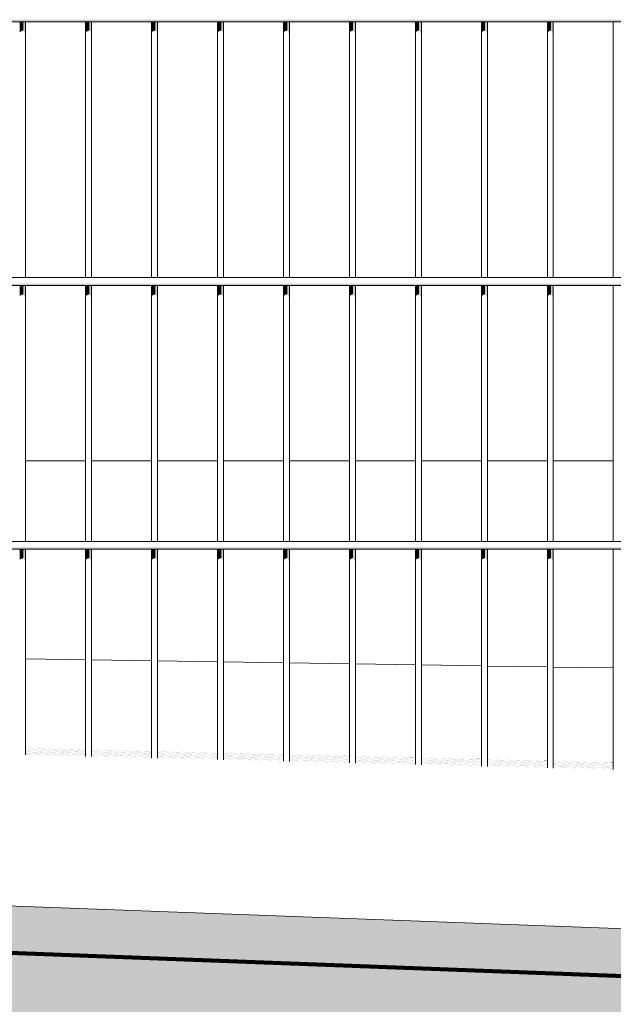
# Model space of a CAD drawing. Header units: metres. Extents: x -111 to -1, y -8 to 26.
# Tile 161 of 209: x -7.499 to -7.049, y -0.412 to 0.334. Entities that reach past the tile are written whole.
import ezdxf

# ---------------------------------------------------------------- set-up
doc = ezdxf.new("R2010")
doc.units = ezdxf.units.M
doc.header["$MEASUREMENT"] = 0
for name, color, linetype in [('40 Absturzsicherung', 7, 'Continuous'), ('60 Auffüllung gesamt', 7, 'Continuous'), ('60 Gelände 2D Übersicht', 7, 'Continuous'), ('80 Baukörperstudie', 7, 'Continuous'), ('94 Genehmigungsplanung Bemaßung', 7, 'Continuous')]:
    doc.layers.add(name, color=color, linetype=linetype)
doc.styles.add('ERSTELLTER_STIL_2', font='arial.ttf')
doc.dimstyles.new('ERSTELLTER_STIL__1', dxfattribs={"dimtxt": 0.25, "dimasz": 0.19, "dimexe": 0.18, "dimexo": 0.1, "dimgap": 0, "dimtad": 1, "dimtih": 1, "dimtoh": 1, "dimzin": 0, "dimdsep": 46, "dimtxsty": 'ERSTELLTER_STIL_2', "dimblk": 'ARROWHEAD_6', "dimblk1": 'ARROWHEAD_6', "dimblk2": 'ARROWHEAD_6', "dimcen": 0.09, "dimclrd": 7, "dimclre": 7, "dimclrt": 7, "dimazin": 0, "dimtfac": 1, "dimtdec": 4, "dimtmove": 0, "dimatfit": 3, "dimfxl": 1, "dimtolj": 1, "dimtzin": 0, "dimarcsym": 0})

# ---------------------------------------------------------------- blocks, each defined once
blk = doc.blocks.new('*D122', base_point=(-27236.13209, 0))
at = {"layer": '94 Genehmigungsplanung Bemaßung', "color": 7, "linetype": 'Continuous', "lineweight": 13}
for p, q in [((-17.34109, 9.38425), (-17.34109, 9.75925)), ((-2.34191, 9.38425), (-2.34191, 9.75925)), ((-17.24109, 9.67175), (-17.44109, 9.47175)), ((-2.44191, 9.47175), (-2.24191, 9.67175)), ((-17.34109, 9.57175), (-2.34191, 9.57175)), ((-2.34191, 9.57175), (-2.19191, 9.57175))]:
    blk.add_line(p, q, dxfattribs=at)
at = {"layer": '94 Genehmigungsplanung Bemaßung', "color": 7, "lineweight": 13, "insert": (-10.27049, 9.62175), "char_height": 0.25, "attachment_point": 7, "style": 'ERSTELLTER_STIL_2'}
blk.add_mtext('\\A1;{\\pql;\\fArial|b0|i0|c0|p0;\\W1.000000;15,00}', dxfattribs=at)
blk = doc.blocks.new('ARROWHEAD_6')
at = {"color": 0, "linetype": 'Continuous', "lineweight": 0}
for p, q in [((-0.5, -0.5), (0.5, 0.5)), ((0, 0), (-1, 0))]:
    blk.add_line(p, q, dxfattribs=at)

msp = doc.modelspace()

# ---------------------------------------------------------------- hatches: boundary and pattern name
at = {"layer": '40 Absturzsicherung', "linetype": 'Continuous', "lineweight": 0, "true_color": 0x000000}
for points in [[(-7.82734, 0.33441), (-7.82734, 0.33291), (-6.3427, 0.33291), (-6.3427, 0.33441)], [(-7.49657, 0.33291), (-7.49936, 0.33291), (-7.49936, 0.32504), (-7.49657, 0.32632)], [(-7.49657, 0.32632), (-7.49484, 0.32296), (-7.49484, 0.33291), (-7.49657, 0.33291)], [(-7.44936, 0.32504), (-7.44657, 0.32632), (-7.44657, 0.33291), (-7.44936, 0.33291)], [(-7.44657, 0.32632), (-7.44484, 0.32296), (-7.44484, 0.33291), (-7.44657, 0.33291)], [(-7.39657, 0.33291), (-7.39936, 0.33291), (-7.39936, 0.32504), (-7.39657, 0.32632)], [(-7.39657, 0.32632), (-7.39484, 0.32296), (-7.39484, 0.33291), (-7.39657, 0.33291)], [(-7.34657, 0.33291), (-7.34936, 0.33291), (-7.34936, 0.32504), (-7.34657, 0.32632)], [(-7.34657, 0.32632), (-7.34484, 0.32296), (-7.34484, 0.33291), (-7.34657, 0.33291)], [(-7.29657, 0.33291), (-7.29936, 0.33291), (-7.29936, 0.32504), (-7.29657, 0.32632)], [(-7.29657, 0.32632), (-7.29484, 0.32296), (-7.29484, 0.33291), (-7.29657, 0.33291)], [(-7.24657, 0.33291), (-7.24936, 0.33291), (-7.24936, 0.32504), (-7.24657, 0.32632)], [(-7.24657, 0.32632), (-7.24484, 0.32296), (-7.24484, 0.33291), (-7.24657, 0.33291)], [(-7.19936, 0.33291), (-7.19936, 0.32504), (-7.19657, 0.32632), (-7.19657, 0.33291)], [(-7.19657, 0.32632), (-7.19484, 0.32296), (-7.19484, 0.33291), (-7.19657, 0.33291)], [(-7.14936, 0.33291), (-7.14936, 0.32504), (-7.14657, 0.32632), (-7.14657, 0.33291)], [(-7.14657, 0.32632), (-7.14484, 0.32296), (-7.14484, 0.33291), (-7.14657, 0.33291)], [(-7.09936, 0.32504), (-7.09657, 0.32632), (-7.09657, 0.33291), (-7.09936, 0.33291)], [(-7.09657, 0.32632), (-7.09484, 0.32296), (-7.09484, 0.33291), (-7.09657, 0.33291)], [(-7.82734, 0.13441), (-7.82734, 0.13291), (-6.3427, 0.13291), (-6.3427, 0.13441)], [(-7.49657, 0.13291), (-7.49936, 0.13291), (-7.49936, 0.12504), (-7.49657, 0.12632)], [(-7.49657, 0.12632), (-7.49484, 0.12296), (-7.49484, 0.13291), (-7.49657, 0.13291)], [(-7.44936, 0.12504), (-7.44657, 0.12632), (-7.44657, 0.13291), (-7.44936, 0.13291)], [(-7.44657, 0.12632), (-7.44484, 0.12296), (-7.44484, 0.13291), (-7.44657, 0.13291)], [(-7.39657, 0.13291), (-7.39936, 0.13291), (-7.39936, 0.12504), (-7.39657, 0.12632)], [(-7.39657, 0.12632), (-7.39484, 0.12296), (-7.39484, 0.13291), (-7.39657, 0.13291)], [(-7.34657, 0.13291), (-7.34936, 0.13291), (-7.34936, 0.12504), (-7.34657, 0.12632)], [(-7.34657, 0.12632), (-7.34484, 0.12296), (-7.34484, 0.13291), (-7.34657, 0.13291)], [(-7.29936, 0.12504), (-7.29657, 0.12632), (-7.29657, 0.13291), (-7.29936, 0.13291)], [(-7.29657, 0.12632), (-7.29484, 0.12296), (-7.29484, 0.13291), (-7.29657, 0.13291)], [(-7.24936, 0.12504), (-7.24657, 0.12632), (-7.24657, 0.13291), (-7.24936, 0.13291)], [(-7.24657, 0.12632), (-7.24484, 0.12296), (-7.24484, 0.13291), (-7.24657, 0.13291)], [(-7.19936, 0.13291), (-7.19936, 0.12504), (-7.19657, 0.12632), (-7.19657, 0.13291)], [(-7.19657, 0.12632), (-7.19484, 0.12296), (-7.19484, 0.13291), (-7.19657, 0.13291)], [(-7.14657, 0.13291), (-7.14936, 0.13291), (-7.14936, 0.12504), (-7.14657, 0.12632)], [(-7.14657, 0.12632), (-7.14484, 0.12296), (-7.14484, 0.13291), (-7.14657, 0.13291)], [(-7.09936, 0.12504), (-7.09657, 0.12632), (-7.09657, 0.13291), (-7.09936, 0.13291)], [(-7.09657, 0.12632), (-7.09484, 0.12296), (-7.09484, 0.13291), (-7.09657, 0.13291)], [(-7.82734, -0.06559), (-7.82734, -0.06709), (-6.3427, -0.06709), (-6.3427, -0.06559)], [(-7.49657, -0.06709), (-7.49936, -0.06709), (-7.49936, -0.07496), (-7.49657, -0.07368)], [(-7.49657, -0.07368), (-7.49484, -0.07704), (-7.49484, -0.06709), (-7.49657, -0.06709)], [(-7.44936, -0.06709), (-7.44936, -0.07496), (-7.44657, -0.07368), (-7.44657, -0.06709)], [(-7.44657, -0.07368), (-7.44484, -0.07704), (-7.44484, -0.06709), (-7.44657, -0.06709)], [(-7.39657, -0.06709), (-7.39936, -0.06709), (-7.39936, -0.07496), (-7.39657, -0.07368)], [(-7.39657, -0.07368), (-7.39484, -0.07704), (-7.39484, -0.06709), (-7.39657, -0.06709)], [(-7.34936, -0.06709), (-7.34936, -0.07496), (-7.34657, -0.07368), (-7.34657, -0.06709)], [(-7.34657, -0.07368), (-7.34484, -0.07704), (-7.34484, -0.06709), (-7.34657, -0.06709)], [(-7.29936, -0.06709), (-7.29936, -0.07496), (-7.29657, -0.07368), (-7.29657, -0.06709)], [(-7.29657, -0.06709), (-7.29657, -0.07368), (-7.29484, -0.07704), (-7.29484, -0.06709)], [(-7.24936, -0.06709), (-7.24936, -0.07496), (-7.24657, -0.07368), (-7.24657, -0.06709)], [(-7.24657, -0.07368), (-7.24484, -0.07704), (-7.24484, -0.06709), (-7.24657, -0.06709)], [(-7.19936, -0.06709), (-7.19936, -0.07496), (-7.19657, -0.07368), (-7.19657, -0.06709)], [(-7.19657, -0.06709), (-7.19657, -0.07368), (-7.19484, -0.07704), (-7.19484, -0.06709)], [(-7.14657, -0.06709), (-7.14936, -0.06709), (-7.14936, -0.07496), (-7.14657, -0.07368)], [(-7.14657, -0.07368), (-7.14484, -0.07704), (-7.14484, -0.06709), (-7.14657, -0.06709)], [(-7.09936, -0.06709), (-7.09936, -0.07496), (-7.09657, -0.07368), (-7.09657, -0.06709)], [(-7.09657, -0.06709), (-7.09657, -0.07368), (-7.09484, -0.07704), (-7.09484, -0.06709)]]:
    msp.add_hatch(color=18, dxfattribs=at).paths.add_polyline_path(points)
at = {"layer": '60 Auffüllung gesamt', "linetype": 'Continuous', "lineweight": 18, "true_color": 0xffa8a8}
h = msp.add_hatch(dxfattribs=at)
h.set_pattern_fill('Boden__gewachsen_0001', color=21, style=0, pattern_type=2)
h.set_pattern_definition([(45, (-27236.1321, 0), (-0.2121320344, 0.2121320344), []), (45, (-27236.2028, 0.0707), (-0.424264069, 0.424264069), []), (45, (-27236.2735, 0.1414), (-0.424264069, 0.424264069), []), (135, (-27236.34423, 0.21213), (0.07071067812, 0.07071067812), [0.3, -0.3])])
h.paths.add_polyline_path([(-111.24357, -1.57011), (-104.7799, -1.5203), (-101.31768, -1.52609), (-81.13487, -1.68587), (-78.0305, -1.69231), (-73.09244, -1.29729), (-53.27611, -1.46265), (-37.93929, -1.20314), (-33.92505, -1.57994), (-30.57583, -1.539), (-30.52972, -1.53984), (-18.28291, -1.49433), (-18.17565, -1.49625), (-18.06839, -1.4982), (-17.96123, -1.50016), (-17.85431, -1.50214), (-17.74775, -1.50414), (-10.34333, -1.38075), (-2.34802, -1.24921), (-2.34802, -2.5), (-2.34191, -2.5), (-2.34191, -0.52415), (-2.7288, -0.51455), (-3.17547, -0.498), (-3.1746, -0.4985), (-3.1746, -0.5015), (-3.1772, -0.503), (-3.1798, -0.5015), (-3.1798, -0.4985), (-3.17872, -0.49788), (-3.18723, -0.49756), (-3.1856, -0.4985), (-3.1856, -0.5015), (-3.1882, -0.503), (-3.1908, -0.5015), (-3.1908, -0.4985), (-3.18906, -0.49749), (-16.61655, 0), (-17.18371, 0), (-17.23666, -0.00037), (-60.0718, -0.00885), (-60.91338, 0), (-63.38529, 0), (-64.41347, -0.00889), (-107.71378, -0.02367), (-108.63913, -0.02371), (-108.90479, -0.06194), (-111.24357, -0.84382)])
h.paths.add_polyline_path([(-10.9964, -0.56071), (-10.9938, -0.55921), (-10.9912, -0.56071), (-10.9912, -0.56371), (-10.9938, -0.56521), (-10.9964, -0.56371)], flags=0)
h.paths.add_polyline_path([(-10.9938, -0.76521), (-10.9964, -0.76371), (-10.9964, -0.76071), (-10.9938, -0.75921), (-10.9912, -0.76071), (-10.9912, -0.76371)], flags=0)
h.paths.add_polyline_path([(-10.9964, -0.36371), (-10.9964, -0.36071), (-10.9938, -0.35921), (-10.9912, -0.36071), (-10.9912, -0.36371), (-10.9938, -0.36521)], flags=0)
h.paths.add_polyline_path([(-10.9828, -0.56521), (-10.9854, -0.56371), (-10.9854, -0.56071), (-10.9828, -0.55921), (-10.9802, -0.56071), (-10.9802, -0.56371)], flags=0)
h.paths.add_polyline_path([(-10.9854, -0.36071), (-10.9828, -0.35921), (-10.9802, -0.36071), (-10.9802, -0.36371), (-10.9828, -0.36521), (-10.9854, -0.36371)], flags=0)
h.paths.add_polyline_path([(-10.9854, -0.76071), (-10.9828, -0.75921), (-10.9802, -0.76071), (-10.9802, -0.76371), (-10.9828, -0.76521), (-10.9854, -0.76371)], flags=0)
h.paths.add_polyline_path([(-3.1908, -1.0985), (-3.1882, -1.097), (-3.1856, -1.0985), (-3.1856, -1.1015), (-3.1882, -1.103), (-3.1908, -1.1015)], flags=0)
h.paths.add_polyline_path([(-3.1908, -0.7015), (-3.1908, -0.6985), (-3.1882, -0.697), (-3.1856, -0.6985), (-3.1856, -0.7015), (-3.1882, -0.703)], flags=0)
h.paths.add_polyline_path([(-3.1908, -0.8985), (-3.1882, -0.897), (-3.1856, -0.8985), (-3.1856, -0.9015), (-3.1882, -0.903), (-3.1908, -0.9015)], flags=0)
h.paths.add_polyline_path([(-3.1798, -0.7015), (-3.1798, -0.6985), (-3.1772, -0.697), (-3.1746, -0.6985), (-3.1746, -0.7015), (-3.1772, -0.703)], flags=0)
h.paths.add_polyline_path([(-3.1798, -1.1015), (-3.1798, -1.0985), (-3.1772, -1.097), (-3.1746, -1.0985), (-3.1746, -1.1015), (-3.1772, -1.103)], flags=0)
h.paths.add_polyline_path([(-3.1798, -0.8985), (-3.1772, -0.897), (-3.1746, -0.8985), (-3.1746, -0.9015), (-3.1772, -0.903), (-3.1798, -0.9015)], flags=0)
at = {"layer": '60 Auffüllung gesamt', "linetype": 'Continuous', "lineweight": 0, "true_color": 0x000000}
for points in [[(-7.49484, -0.21746), (-7.49484, -0.21753), (-7.44936, -0.21907), (-7.44936, -0.21901)], [(-7.49484, -0.21817), (-7.47523, -0.21865), (-7.44936, -0.21953), (-7.44936, -0.21947), (-7.4687, -0.21881), (-7.44936, -0.21929), (-7.44936, -0.21922), (-7.47585, -0.21857), (-7.47944, -0.21845), (-7.44936, -0.21919), (-7.44936, -0.21912), (-7.48659, -0.2182), (-7.49484, -0.21792), (-7.49484, -0.21798), (-7.49312, -0.21804), (-7.49484, -0.218), (-7.49484, -0.21807), (-7.48597, -0.21828), (-7.48237, -0.21841), (-7.49484, -0.2181)], [(-7.44936, -0.21999), (-7.44936, -0.21993), (-7.49484, -0.21838), (-7.49484, -0.21844)], [(-7.49484, -0.21939), (-7.49484, -0.21945), (-7.48456, -0.21971), (-7.44936, -0.2209), (-7.44936, -0.22084), (-7.47803, -0.21987), (-7.44936, -0.22058), (-7.44936, -0.22051), (-7.48517, -0.21963), (-7.48877, -0.2195), (-7.44936, -0.22048), (-7.44936, -0.22038), (-7.49484, -0.21884), (-7.49484, -0.2189), (-7.4533, -0.22031), (-7.49484, -0.21929), (-7.49484, -0.21936), (-7.4917, -0.21946)], [(-7.49484, -0.21976), (-7.49484, -0.21982), (-7.44936, -0.22136), (-7.44936, -0.2213)], [(-7.49484, -0.22074), (-7.49388, -0.22076), (-7.44936, -0.22228), (-7.44936, -0.22222), (-7.48735, -0.22093), (-7.44936, -0.22186), (-7.44936, -0.2217), (-7.4561, -0.22153), (-7.49484, -0.22021), (-7.49484, -0.22027), (-7.46263, -0.22137), (-7.49484, -0.22057), (-7.49484, -0.22064), (-7.45548, -0.22161), (-7.45188, -0.22173), (-7.4945, -0.22068), (-7.49484, -0.22067)], [(-7.44936, -0.22274), (-7.44936, -0.22268), (-7.49484, -0.22113), (-7.49484, -0.22119)], [(-7.49484, -0.22196), (-7.49484, -0.22203), (-7.45407, -0.22303), (-7.44936, -0.22319), (-7.44936, -0.22308), (-7.45468, -0.22295), (-7.45828, -0.22283), (-7.44936, -0.22305), (-7.44936, -0.22298), (-7.46542, -0.22259), (-7.49484, -0.22159), (-7.49484, -0.22165), (-7.47195, -0.22243), (-7.49484, -0.22186), (-7.49484, -0.22193), (-7.46481, -0.22267), (-7.46121, -0.22279)], [(-7.44936, -0.22365), (-7.44936, -0.22359), (-7.49484, -0.22205), (-7.49484, -0.22211)], [(-7.49484, -0.2225), (-7.49484, -0.22256), (-7.45961, -0.22376), (-7.45297, -0.22393)], [(-7.45284, -0.22393), (-7.45948, -0.22377), (-7.44936, -0.22411), (-7.44936, -0.22405)], [(-7.45074, -0.21857), (-7.44936, -0.21861), (-7.44936, -0.21857), (-7.45072, -0.21854)], [(-7.44484, -0.21871), (-7.44484, -0.21877), (-7.39936, -0.22031), (-7.39936, -0.22025)], [(-7.44484, -0.2194), (-7.42609, -0.21986), (-7.39936, -0.22077), (-7.39936, -0.22071), (-7.41956, -0.22002), (-7.39936, -0.22052), (-7.39936, -0.22045), (-7.4267, -0.21978), (-7.4303, -0.21966), (-7.39936, -0.22042), (-7.39936, -0.22035), (-7.43745, -0.21942), (-7.44484, -0.21916), (-7.44484, -0.21922), (-7.44397, -0.21925), (-7.44484, -0.21923), (-7.44484, -0.2193), (-7.43683, -0.2195), (-7.43323, -0.21962), (-7.44484, -0.21933)], [(-7.39936, -0.22123), (-7.39936, -0.22117), (-7.44484, -0.21962), (-7.44484, -0.21968)], [(-7.44484, -0.22062), (-7.44484, -0.22069), (-7.43541, -0.22092), (-7.39936, -0.22214), (-7.39936, -0.22208), (-7.42889, -0.22108), (-7.39936, -0.22181), (-7.39936, -0.22174), (-7.43603, -0.22084), (-7.43963, -0.22072), (-7.39936, -0.22171), (-7.39936, -0.22163), (-7.44484, -0.22008), (-7.44484, -0.22014), (-7.40416, -0.22152), (-7.44484, -0.22052), (-7.44484, -0.2206), (-7.44256, -0.22068)], [(-7.39936, -0.2226), (-7.39936, -0.22254), (-7.44484, -0.221), (-7.44484, -0.22106)], [(-7.44484, -0.22197), (-7.44474, -0.22198), (-7.39936, -0.22352), (-7.39936, -0.22346), (-7.43821, -0.22214), (-7.39936, -0.2231), (-7.39936, -0.223), (-7.39981, -0.22299), (-7.39936, -0.223), (-7.39936, -0.22293), (-7.40696, -0.22274), (-7.44484, -0.22145), (-7.44484, -0.22152), (-7.41348, -0.22258), (-7.44484, -0.22181), (-7.44484, -0.22187), (-7.40634, -0.22282), (-7.40274, -0.22295), (-7.44484, -0.22191)], [(-7.44484, -0.22243), (-7.39936, -0.22398), (-7.39936, -0.22392), (-7.44484, -0.22237)], [(-7.44484, -0.22326), (-7.40492, -0.22425), (-7.39936, -0.22444), (-7.39936, -0.22432), (-7.40554, -0.22416), (-7.40914, -0.22404), (-7.39936, -0.22428), (-7.39936, -0.22422), (-7.41628, -0.2238), (-7.44484, -0.22283), (-7.44484, -0.22289), (-7.42281, -0.22364), (-7.44484, -0.2231), (-7.44484, -0.22316), (-7.41566, -0.22388), (-7.41207, -0.224), (-7.44484, -0.2232)], [(-7.39936, -0.22489), (-7.39936, -0.22483), (-7.44484, -0.22329), (-7.44484, -0.22335)], [(-7.44484, -0.22381), (-7.40962, -0.225), (-7.40298, -0.22517), (-7.44484, -0.22375)], [(-7.40158, -0.21975), (-7.4016, -0.21978), (-7.39936, -0.21985), (-7.39936, -0.2198)], [(-7.39484, -0.22001), (-7.34936, -0.22155), (-7.34936, -0.22149), (-7.39484, -0.21995)], [(-7.39484, -0.22063), (-7.37694, -0.22107), (-7.34936, -0.22201), (-7.34936, -0.22195), (-7.37042, -0.22124), (-7.34936, -0.22175), (-7.34936, -0.22169), (-7.37756, -0.22099), (-7.38116, -0.22087), (-7.34936, -0.22165), (-7.34936, -0.22159), (-7.3883, -0.22063), (-7.39484, -0.22041), (-7.39484, -0.22047), (-7.39484, -0.22053), (-7.38768, -0.22071), (-7.38409, -0.22083), (-7.39484, -0.22057)], [(-7.34936, -0.22247), (-7.34936, -0.22241), (-7.39484, -0.22086), (-7.39484, -0.22092)], [(-7.39484, -0.22185), (-7.39484, -0.22192), (-7.38627, -0.22213), (-7.34936, -0.22339), (-7.34936, -0.22333), (-7.37974, -0.22229), (-7.34936, -0.22304), (-7.34936, -0.22298), (-7.38689, -0.22205), (-7.39048, -0.22193), (-7.34936, -0.22294), (-7.34936, -0.22287), (-7.39484, -0.22132), (-7.39484, -0.22138), (-7.35501, -0.22274), (-7.39484, -0.22175), (-7.39484, -0.22184), (-7.39342, -0.22189)], [(-7.34936, -0.22384), (-7.34936, -0.22378), (-7.39484, -0.22224), (-7.39484, -0.2223)], [(-7.39484, -0.22321), (-7.34936, -0.22476), (-7.34936, -0.2247), (-7.38907, -0.22335), (-7.34936, -0.22433), (-7.34936, -0.22424), (-7.35067, -0.2242), (-7.34936, -0.22423), (-7.34936, -0.22416), (-7.35781, -0.22395), (-7.39484, -0.2227), (-7.39484, -0.22276), (-7.36434, -0.22379), (-7.39484, -0.22304), (-7.39484, -0.22311), (-7.35719, -0.22404), (-7.3536, -0.22416), (-7.39484, -0.22314)], [(-7.39484, -0.22367), (-7.34936, -0.22522), (-7.34936, -0.22516), (-7.39484, -0.22361)], [(-7.35246, -0.22099), (-7.34936, -0.2211), (-7.34936, -0.22103), (-7.34968, -0.22102), (-7.35244, -0.22096)], [(-7.34484, -0.22119), (-7.34484, -0.22125), (-7.29936, -0.22279), (-7.29936, -0.22273)], [(-7.34484, -0.2218), (-7.34484, -0.22187), (-7.3278, -0.22229), (-7.29936, -0.22325), (-7.29936, -0.22319), (-7.32127, -0.22245), (-7.29936, -0.22299), (-7.29936, -0.22292), (-7.32842, -0.2222), (-7.33201, -0.22208), (-7.29936, -0.22289), (-7.29936, -0.22282), (-7.33916, -0.22184), (-7.34484, -0.22165), (-7.34484, -0.22177), (-7.33854, -0.22192), (-7.33495, -0.22204)], [(-7.34484, -0.2221), (-7.34484, -0.22217), (-7.29936, -0.22371), (-7.29936, -0.22365)], [(-7.34484, -0.22309), (-7.34484, -0.22315), (-7.33713, -0.22334), (-7.29936, -0.22463), (-7.29936, -0.22457), (-7.3306, -0.2235), (-7.29936, -0.22428), (-7.29936, -0.22421), (-7.33775, -0.22326), (-7.34134, -0.22314), (-7.29936, -0.22418), (-7.29936, -0.22411), (-7.34484, -0.22256), (-7.34484, -0.22262), (-7.30587, -0.22395), (-7.34484, -0.22299), (-7.34484, -0.22308), (-7.34427, -0.2231)], [(-7.34484, -0.22354), (-7.29936, -0.22509), (-7.29936, -0.22502), (-7.34484, -0.22348)], [(-7.34484, -0.22446), (-7.29936, -0.226), (-7.29936, -0.22594), (-7.33993, -0.22456), (-7.29936, -0.22556), (-7.29936, -0.22548), (-7.30152, -0.22541), (-7.29936, -0.22546), (-7.29936, -0.2254), (-7.30867, -0.22517), (-7.34484, -0.22394), (-7.34484, -0.224), (-7.3152, -0.22501), (-7.34484, -0.22427), (-7.34484, -0.22434), (-7.30805, -0.22525), (-7.30446, -0.22537), (-7.34484, -0.22437)], [(-7.29936, -0.22234), (-7.29936, -0.22228), (-7.30054, -0.22224), (-7.30329, -0.22218), (-7.30331, -0.2222)], [(-7.29484, -0.22249), (-7.24936, -0.22404), (-7.24936, -0.22398), (-7.29484, -0.22243)], [(-7.29484, -0.2231), (-7.27866, -0.2235), (-7.24936, -0.22449), (-7.24936, -0.22443), (-7.27213, -0.22366), (-7.24936, -0.22422), (-7.24936, -0.22415), (-7.27928, -0.22342), (-7.28287, -0.22329), (-7.24936, -0.22412), (-7.24936, -0.22405), (-7.29002, -0.22305), (-7.29484, -0.22289), (-7.29484, -0.223), (-7.2894, -0.22313), (-7.2858, -0.22326), (-7.29484, -0.22303)], [(-7.29484, -0.22341), (-7.24936, -0.22495), (-7.24936, -0.22489), (-7.29484, -0.22335)], [(-7.29484, -0.22422), (-7.29484, -0.22439), (-7.28798, -0.22456), (-7.24936, -0.22587), (-7.24936, -0.22581), (-7.28146, -0.22472), (-7.24936, -0.22551), (-7.24936, -0.22544), (-7.2886, -0.22447), (-7.2922, -0.22435), (-7.24958, -0.2254), (-7.24936, -0.22541), (-7.24936, -0.22534), (-7.2502, -0.22532), (-7.29484, -0.2238), (-7.29484, -0.22386), (-7.25673, -0.22516)], [(-7.25417, -0.22341), (-7.24936, -0.22358), (-7.24936, -0.22352), (-7.2514, -0.22345), (-7.25415, -0.22339)], [(-7.24484, -0.22367), (-7.24484, -0.22373), (-7.19936, -0.22528), (-7.19936, -0.22522)], [(-7.39936, -0.22535), (-7.39936, -0.22529), (-7.40285, -0.22517), (-7.40949, -0.22501)], [(-7.39484, -0.22443), (-7.39484, -0.2245), (-7.35578, -0.22546), (-7.34936, -0.22568), (-7.34936, -0.22555), (-7.3564, -0.22538), (-7.35999, -0.22525), (-7.34936, -0.22552), (-7.34936, -0.22545), (-7.36714, -0.22501), (-7.39484, -0.22407), (-7.39484, -0.22413), (-7.37367, -0.22485), (-7.39484, -0.22433), (-7.39484, -0.2244), (-7.36652, -0.22509), (-7.36293, -0.22522)], [(-7.39484, -0.22453), (-7.39484, -0.22459), (-7.34936, -0.22614), (-7.34936, -0.22607)], [(-7.39484, -0.22505), (-7.35961, -0.22624), (-7.35297, -0.22641), (-7.39484, -0.22499)], [(-7.35283, -0.22641), (-7.35947, -0.22625), (-7.34936, -0.22659), (-7.34936, -0.22653)], [(-7.34484, -0.22485), (-7.34484, -0.22491), (-7.29936, -0.22646), (-7.29936, -0.2264)], [(-7.34484, -0.22566), (-7.34484, -0.22573), (-7.30664, -0.22667), (-7.29936, -0.22692), (-7.29936, -0.22686), (-7.30011, -0.22683), (-7.29936, -0.22685), (-7.29936, -0.22678), (-7.30726, -0.22659), (-7.31085, -0.22647), (-7.29936, -0.22675), (-7.29936, -0.22668), (-7.318, -0.22622), (-7.34484, -0.22531), (-7.34484, -0.22537), (-7.32452, -0.22606), (-7.34484, -0.22556), (-7.34484, -0.22563), (-7.31738, -0.22631), (-7.31378, -0.22643)], [(-7.34484, -0.22583), (-7.29936, -0.22738), (-7.29936, -0.22732), (-7.34484, -0.22577)], [(-7.34484, -0.22623), (-7.34484, -0.22629), (-7.30962, -0.22749), (-7.30298, -0.22765)], [(-7.30948, -0.22749), (-7.29936, -0.22783), (-7.29936, -0.22777), (-7.30284, -0.22766)], [(-7.24936, -0.22633), (-7.24936, -0.22627), (-7.29484, -0.22472), (-7.29484, -0.22478)], [(-7.29484, -0.22561), (-7.29484, -0.2257), (-7.24936, -0.22724), (-7.24936, -0.22718), (-7.29078, -0.22577), (-7.24936, -0.2268), (-7.24936, -0.22672), (-7.25238, -0.22662), (-7.24936, -0.2267), (-7.24936, -0.22663), (-7.25953, -0.22638), (-7.29484, -0.22518), (-7.29484, -0.22524), (-7.26605, -0.22622), (-7.29484, -0.22551), (-7.29484, -0.22557), (-7.25891, -0.22646), (-7.25531, -0.22658)], [(-7.24936, -0.2277), (-7.24936, -0.22764), (-7.29484, -0.22609), (-7.29484, -0.22616)], [(-7.29484, -0.22696), (-7.25749, -0.22788), (-7.24936, -0.22816), (-7.24936, -0.2281), (-7.25097, -0.22804), (-7.24936, -0.22808), (-7.24936, -0.22802), (-7.25811, -0.2278), (-7.26171, -0.22768), (-7.24936, -0.22798), (-7.24936, -0.22792), (-7.26885, -0.22744), (-7.29484, -0.22655), (-7.29484, -0.22661), (-7.27538, -0.22728), (-7.29484, -0.2268), (-7.29484, -0.22686), (-7.26824, -0.22752), (-7.26464, -0.22764), (-7.29484, -0.2269)], [(-7.29484, -0.22707), (-7.24936, -0.22862), (-7.24936, -0.22856), (-7.29484, -0.22701)], [(-7.29484, -0.22753), (-7.25962, -0.22873), (-7.25298, -0.22889), (-7.29484, -0.22747)], [(-7.24936, -0.22908), (-7.24936, -0.22902), (-7.25283, -0.2289), (-7.25947, -0.22873)], [(-7.24484, -0.22433), (-7.22952, -0.22471), (-7.19936, -0.22574), (-7.19936, -0.22567), (-7.22299, -0.22487), (-7.19936, -0.22545), (-7.19936, -0.22539), (-7.23013, -0.22463), (-7.23373, -0.22451), (-7.19936, -0.22535), (-7.19936, -0.22529), (-7.24087, -0.22426), (-7.24484, -0.22413), (-7.24484, -0.22423), (-7.24026, -0.22435), (-7.23666, -0.22447), (-7.24484, -0.22427)], [(-7.24484, -0.22459), (-7.24484, -0.22465), (-7.19936, -0.22619), (-7.19936, -0.22613)], [(-7.24484, -0.22562), (-7.23884, -0.22577), (-7.19936, -0.22711), (-7.19936, -0.22705), (-7.23231, -0.22593), (-7.19936, -0.22674), (-7.19936, -0.22668), (-7.23946, -0.22569), (-7.24306, -0.22556), (-7.20044, -0.22662), (-7.19936, -0.22665), (-7.19936, -0.22658), (-7.20106, -0.22653), (-7.24484, -0.22505), (-7.24484, -0.22511), (-7.20758, -0.22637), (-7.24484, -0.22545)], [(-7.24484, -0.22602), (-7.19936, -0.22757), (-7.19936, -0.22751), (-7.24484, -0.22596)], [(-7.24484, -0.22694), (-7.19936, -0.22848), (-7.19936, -0.22842), (-7.24164, -0.22699), (-7.19936, -0.22803), (-7.19936, -0.22796), (-7.19964, -0.22796), (-7.20324, -0.22783), (-7.19936, -0.22793), (-7.19936, -0.22786), (-7.21038, -0.22759), (-7.24484, -0.22642), (-7.24484, -0.22648), (-7.21691, -0.22743), (-7.24484, -0.22674), (-7.24484, -0.22681), (-7.20977, -0.22767), (-7.20617, -0.2278), (-7.24484, -0.22684)], [(-7.24484, -0.2274), (-7.19936, -0.22894), (-7.19936, -0.22888), (-7.24484, -0.22734)], [(-7.24484, -0.2282), (-7.20835, -0.2291), (-7.19936, -0.2294), (-7.19936, -0.22934), (-7.20182, -0.22926), (-7.19936, -0.22932), (-7.19936, -0.22925), (-7.20897, -0.22901), (-7.21256, -0.22889), (-7.19936, -0.22922), (-7.19936, -0.22915), (-7.21971, -0.22865), (-7.24484, -0.22779), (-7.24484, -0.22786), (-7.22624, -0.22849), (-7.24484, -0.22803), (-7.24484, -0.2281), (-7.21909, -0.22873), (-7.2155, -0.22885), (-7.24484, -0.22813)], [(-7.24484, -0.22831), (-7.19936, -0.22986), (-7.19936, -0.2298), (-7.24484, -0.22825)], [(-7.24484, -0.22871), (-7.24484, -0.22877), (-7.20958, -0.22997), (-7.20296, -0.23013)], [(-7.20283, -0.23014), (-7.20948, -0.22997), (-7.19936, -0.23032), (-7.19936, -0.23026)], [(-7.20501, -0.2246), (-7.20503, -0.22463), (-7.19936, -0.22482), (-7.19936, -0.22476), (-7.20226, -0.22466)], [(-7.19484, -0.22491), (-7.19484, -0.22497), (-7.14936, -0.22652), (-7.14936, -0.22646)], [(-7.19484, -0.22557), (-7.18037, -0.22592), (-7.14936, -0.22698), (-7.14936, -0.22692), (-7.17384, -0.22608), (-7.14936, -0.22669), (-7.14936, -0.22662), (-7.18099, -0.22584), (-7.18459, -0.22572), (-7.14936, -0.22659), (-7.14936, -0.22652), (-7.19173, -0.22548), (-7.19484, -0.22537), (-7.19484, -0.22547), (-7.19111, -0.22556), (-7.18752, -0.22568), (-7.19484, -0.2255)], [(-7.14936, -0.22744), (-7.14936, -0.22737), (-7.19484, -0.22583), (-7.19484, -0.22589)], [(-7.19484, -0.22685), (-7.1897, -0.22698), (-7.14936, -0.22835), (-7.14936, -0.22829), (-7.18317, -0.22714), (-7.14936, -0.22798), (-7.14936, -0.22791), (-7.19032, -0.2269), (-7.19391, -0.22678), (-7.1513, -0.22783), (-7.14936, -0.22789), (-7.14936, -0.22781), (-7.15191, -0.22775), (-7.19484, -0.22629), (-7.19484, -0.22635), (-7.15844, -0.22758), (-7.19484, -0.22669)], [(-7.19484, -0.22726), (-7.14936, -0.22881), (-7.14936, -0.22875), (-7.19484, -0.2272)], [(-7.19484, -0.22807), (-7.19484, -0.22818), (-7.14936, -0.22973), (-7.14936, -0.22967), (-7.1925, -0.2282), (-7.14988, -0.22925), (-7.14936, -0.22927), (-7.14936, -0.2292), (-7.1505, -0.22917), (-7.1541, -0.22905), (-7.14936, -0.22916), (-7.14936, -0.2291), (-7.16124, -0.2288), (-7.19484, -0.22766), (-7.19484, -0.22772), (-7.16777, -0.22864), (-7.19484, -0.22797), (-7.19484, -0.22804), (-7.16062, -0.22889), (-7.15703, -0.22901)], [(-7.19484, -0.22858), (-7.19484, -0.22864), (-7.14936, -0.23018), (-7.14936, -0.23012)], [(-7.19484, -0.22943), (-7.15921, -0.23031), (-7.14936, -0.23064), (-7.14936, -0.23058), (-7.15268, -0.23047), (-7.14936, -0.23055), (-7.14936, -0.23048), (-7.15983, -0.23023), (-7.16342, -0.2301), (-7.14936, -0.23045), (-7.14936, -0.23038), (-7.17057, -0.22986), (-7.19484, -0.22904), (-7.19484, -0.2291), (-7.17709, -0.2297), (-7.19484, -0.22926), (-7.19484, -0.22933), (-7.16995, -0.22994), (-7.16635, -0.23006), (-7.19484, -0.22936)], [(-7.14936, -0.2311), (-7.14936, -0.23104), (-7.19484, -0.22949), (-7.19484, -0.22955)], [(-7.19484, -0.23001), (-7.15962, -0.23121), (-7.15298, -0.23137), (-7.19484, -0.22995)], [(-7.14936, -0.23156), (-7.14936, -0.2315), (-7.15284, -0.23138), (-7.15948, -0.23121)], [(-7.15588, -0.22584), (-7.14936, -0.22606), (-7.14936, -0.226), (-7.15311, -0.22587), (-7.15587, -0.22581)], [(-7.14484, -0.2268), (-7.13123, -0.22714), (-7.09936, -0.22822), (-7.09936, -0.22816), (-7.1247, -0.2273), (-7.09936, -0.22792), (-7.09936, -0.22785), (-7.13185, -0.22705), (-7.13544, -0.22693), (-7.09936, -0.22782), (-7.09936, -0.2277), (-7.14484, -0.22615), (-7.14484, -0.22621), (-7.09997, -0.22774), (-7.14259, -0.22669), (-7.14484, -0.22661), (-7.14484, -0.2267), (-7.14197, -0.22677), (-7.13837, -0.22689), (-7.14484, -0.22673)], [(-7.14484, -0.22707), (-7.14484, -0.22713), (-7.09936, -0.22868), (-7.09936, -0.22862)], [(-7.14484, -0.22809), (-7.14056, -0.22819), (-7.09936, -0.22959), (-7.09936, -0.22953), (-7.13403, -0.22835), (-7.09936, -0.22921), (-7.09936, -0.22914), (-7.14117, -0.22811), (-7.14477, -0.22799), (-7.10215, -0.22904), (-7.09936, -0.22913), (-7.09936, -0.22904), (-7.10277, -0.22896), (-7.14484, -0.22753), (-7.14484, -0.22759), (-7.1093, -0.2288), (-7.14484, -0.22792)], [(-7.14484, -0.22844), (-7.14484, -0.22851), (-7.09936, -0.23005), (-7.09936, -0.22999)], [(-7.14484, -0.22942), (-7.09936, -0.23097), (-7.09936, -0.23091), (-7.14335, -0.22941), (-7.10074, -0.23046), (-7.09936, -0.23051), (-7.09936, -0.23043), (-7.10136, -0.23038), (-7.10495, -0.23026), (-7.09936, -0.2304), (-7.09936, -0.23033), (-7.1121, -0.23002), (-7.14484, -0.2289), (-7.14484, -0.22896), (-7.11863, -0.22985), (-7.14484, -0.22921), (-7.14484, -0.22927), (-7.11148, -0.2301), (-7.10788, -0.23022), (-7.14484, -0.22931)], [(-7.09936, -0.23143), (-7.09936, -0.23136), (-7.14484, -0.22982), (-7.14484, -0.22988)], [(-7.14484, -0.23066), (-7.11007, -0.23152), (-7.09936, -0.23188), (-7.09936, -0.23182), (-7.10354, -0.23168), (-7.09936, -0.23178), (-7.09936, -0.23172), (-7.11068, -0.23144), (-7.11428, -0.23132), (-7.09936, -0.23168), (-7.09936, -0.23162), (-7.12142, -0.23107), (-7.14484, -0.23028), (-7.14484, -0.23034), (-7.12795, -0.23091), (-7.14484, -0.2305), (-7.14484, -0.23056), (-7.12081, -0.23115), (-7.11721, -0.23128), (-7.14484, -0.2306)], [(-7.14484, -0.2308), (-7.09936, -0.23234), (-7.09936, -0.23228), (-7.14484, -0.23074)], [(-7.14484, -0.23125), (-7.10963, -0.23245), (-7.10299, -0.23262), (-7.14484, -0.23119)], [(-7.10672, -0.22702), (-7.10674, -0.22705), (-7.09936, -0.2273), (-7.09936, -0.22724), (-7.10397, -0.22708)], [(-7.09484, -0.22803), (-7.08209, -0.22835), (-7.04936, -0.22946), (-7.04936, -0.2294), (-7.07556, -0.22851), (-7.04936, -0.22915), (-7.04936, -0.22909), (-7.0827, -0.22827), (-7.0863, -0.22814), (-7.04936, -0.22905), (-7.04936, -0.22894), (-7.09484, -0.22739), (-7.09484, -0.22746), (-7.05083, -0.22895), (-7.09345, -0.2279), (-7.09484, -0.22785), (-7.09484, -0.22793), (-7.09283, -0.22798), (-7.08923, -0.2281), (-7.09484, -0.22797)], [(-7.09484, -0.22837), (-7.04936, -0.22992), (-7.04936, -0.22986), (-7.09484, -0.22831)], [(-7.09484, -0.22932), (-7.09141, -0.2294), (-7.04936, -0.23083), (-7.04936, -0.23077), (-7.08489, -0.22957), (-7.04936, -0.23044), (-7.04936, -0.23028), (-7.05363, -0.23017), (-7.09484, -0.22877), (-7.09484, -0.22883), (-7.06016, -0.23001), (-7.09484, -0.22915), (-7.09484, -0.22922), (-7.05301, -0.23025), (-7.04942, -0.23037), (-7.09203, -0.22932), (-7.09484, -0.22923)], [(-7.09484, -0.22975), (-7.04936, -0.23129), (-7.04936, -0.23123), (-7.09484, -0.22969)], [(-7.04936, -0.23221), (-7.04936, -0.23215), (-7.09421, -0.23062), (-7.0516, -0.23167), (-7.04936, -0.23175), (-7.04936, -0.23166), (-7.05221, -0.23159), (-7.05581, -0.23147), (-7.04936, -0.23163), (-7.04936, -0.23156), (-7.06296, -0.23123), (-7.09484, -0.23014), (-7.09484, -0.2302), (-7.06948, -0.23107), (-7.09484, -0.23044), (-7.09484, -0.23051), (-7.06234, -0.23131), (-7.05874, -0.23143), (-7.09484, -0.23054), (-7.09484, -0.23066)], [(-7.09484, -0.23106), (-7.09484, -0.23112), (-7.04936, -0.23267), (-7.04936, -0.23261)], [(-7.04936, -0.22854), (-7.04936, -0.22848), (-7.05483, -0.2283), (-7.05758, -0.22824), (-7.0576, -0.22826)], [(-7.10947, -0.23246), (-7.09936, -0.2328), (-7.09936, -0.23274), (-7.10283, -0.23262)], [(-7.09484, -0.2319), (-7.06092, -0.23273), (-7.04936, -0.23312), (-7.04936, -0.23306), (-7.0544, -0.23289), (-7.04936, -0.23302), (-7.04936, -0.23295), (-7.06154, -0.23265), (-7.06514, -0.23253), (-7.04936, -0.23292), (-7.04936, -0.23285), (-7.07228, -0.23229), (-7.09484, -0.23152), (-7.09484, -0.23158), (-7.07881, -0.23212), (-7.09484, -0.23173), (-7.09484, -0.2318), (-7.07166, -0.23237), (-7.06807, -0.23249), (-7.09484, -0.23183)], [(-7.09484, -0.23204), (-7.04936, -0.23358), (-7.04936, -0.23352), (-7.09484, -0.23198)], [(-7.09484, -0.23243), (-7.09484, -0.2325), (-7.05961, -0.23369), (-7.05297, -0.23386)], [(-7.05948, -0.2337), (-7.04936, -0.23404), (-7.04936, -0.23398), (-7.05284, -0.23386)]]:
    msp.add_hatch(color=18, dxfattribs=at).paths.add_polyline_path(points)

# ---------------------------------------------------------------- linework, layer by layer
at = {"layer": '40 Absturzsicherung', "color": 7, "linetype": 'Continuous', "lineweight": 13}
for p, q in [((-7.82734, 0.33291), (-6.34269, 0.33291)), ((-7.49484, 0.13891), (-7.49484, 0.33291)), ((-7.44936, 0.13891), (-7.44936, 0.33291)), ((-7.44484, 0.13891), (-7.44484, 0.33291)), ((-7.39936, 0.13891), (-7.39936, 0.33291)), ((-7.39484, 0.13891), (-7.39484, 0.33291)), ((-7.34936, 0.13891), (-7.34936, 0.33291)), ((-7.34484, 0.13891), (-7.34484, 0.33291)), ((-7.29936, 0.13891), (-7.29936, 0.33291)), ((-7.29484, 0.13891), (-7.29484, 0.33291)), ((-7.24936, 0.13891), (-7.24936, 0.33291)), ((-7.24484, 0.13891), (-7.24484, 0.33291)), ((-7.19936, 0.13891), (-7.19936, 0.33291)), ((-7.19484, 0.13891), (-7.19484, 0.33291)), ((-7.14936, 0.13891), (-7.14936, 0.33291)), ((-7.14484, 0.13891), (-7.14484, 0.33291)), ((-7.09936, 0.13891), (-7.09936, 0.33291)), ((-7.09484, 0.13891), (-7.09484, 0.33291)), ((-7.04936, 0.13891), (-7.04936, 0.33291)), ((-7.82734, 0.13891), (-6.34269, 0.13891)), ((-7.82734, 0.13291), (-6.34269, 0.13291)), ((-7.49484, -0.06109), (-7.49484, 0.13291)), ((-7.44936, -0.06109), (-7.44936, 0.13291)), ((-7.44484, -0.06109), (-7.44484, 0.13291)), ((-7.39936, -0.06109), (-7.39936, 0.13291)), ((-7.39484, -0.06109), (-7.39484, 0.13291)), ((-7.34936, -0.06109), (-7.34936, 0.13291)), ((-7.34484, -0.06109), (-7.34484, 0.13291)), ((-7.29936, -0.06109), (-7.29936, 0.13291)), ((-7.29484, -0.06109), (-7.29484, 0.13291)), ((-7.24936, -0.06109), (-7.24936, 0.13291)), ((-7.24484, -0.06109), (-7.24484, 0.13291)), ((-7.19936, -0.06109), (-7.19936, 0.13291)), ((-7.19484, -0.06109), (-7.19484, 0.13291)), ((-7.14936, -0.06109), (-7.14936, 0.13291)), ((-7.14484, -0.06109), (-7.14484, 0.13291)), ((-7.09936, -0.06109), (-7.09936, 0.13291)), ((-7.09484, -0.06109), (-7.09484, 0.13291)), ((-7.04936, -0.06109), (-7.04936, 0.13291)), ((-7.82734, -0.06109), (-6.34269, -0.06109)), ((-7.82734, -0.06709), (-6.34269, -0.06709)), ((-7.49484, -0.22297), (-7.49484, -0.06709)), ((-7.44936, -0.22408), (-7.44936, -0.06709)), ((-7.44484, -0.22421), (-7.44484, -0.06709)), ((-7.39936, -0.22532), (-7.39936, -0.06709)), ((-7.39484, -0.22545), (-7.39484, -0.06709)), ((-7.34936, -0.22657), (-7.34936, -0.06709)), ((-7.34484, -0.22669), (-7.34484, -0.06709)), ((-7.29936, -0.22781), (-7.29936, -0.06709)), ((-7.29484, -0.22793), (-7.29484, -0.06709)), ((-7.24936, -0.22905), (-7.24936, -0.06709)), ((-7.24484, -0.22917), (-7.24484, -0.06709)), ((-7.19936, -0.23029), (-7.19936, -0.06709)), ((-7.19484, -0.23042), (-7.19484, -0.06709)), ((-7.14936, -0.23153), (-7.14936, -0.06709)), ((-7.14484, -0.23166), (-7.14484, -0.06709)), ((-7.09936, -0.23277), (-7.09936, -0.06709)), ((-7.09484, -0.2329), (-7.09484, -0.06709)), ((-7.04936, -0.23401), (-7.04936, -0.06709))]:
    msp.add_line(p, q, dxfattribs=at)
at = {"layer": '60 Auffüllung gesamt', "color": 8, "linetype": 'Continuous', "lineweight": 18}
for p, q in [((-7.44936, -0.15085), (-7.49484, -0.15015)), ((-7.39936, -0.15163), (-7.44484, -0.15092)), ((-7.34936, -0.1524), (-7.39484, -0.1517)), ((-7.29936, -0.15318), (-7.34484, -0.15247)), ((-7.24936, -0.15395), (-7.29484, -0.15325)), ((-7.19936, -0.15473), (-7.24484, -0.15402)), ((-7.14936, -0.1555), (-7.19484, -0.1548)), ((-7.09936, -0.15627), (-7.14484, -0.15557)), ((-7.04936, -0.15705), (-7.09484, -0.15634))]:
    msp.add_line(p, q, dxfattribs=at)
at = {"layer": '60 Auffüllung gesamt', "color": 7, "linetype": 'Continuous', "lineweight": 18, "flags": 128}
msp.add_lwpolyline([(-2.34191, -0.52415), (-2.7288, -0.51455), (-16.61655, 0), (-17.18371, 0), (-17.23666, -0.00037), (-60.0718, -0.00885), (-60.91338, 0), (-63.38529, 0), (-64.41347, -0.00889), (-107.71378, -0.02367), (-108.63913, -0.02371), (-108.90479, -0.06194), (-111.24357, -0.84382)], dxfattribs=at)
at = {"layer": '60 Gelände 2D Übersicht', "color": 7, "linetype": 'Continuous', "lineweight": 100}
msp.add_line((-17.28033, -0.00055), (-2.39919, -0.56773), dxfattribs=at)
at = {"layer": '80 Baukörperstudie', "color": 7, "linetype": 'Continuous', "lineweight": 13}
for p, q in [((-7.44936, 0), (-7.49484, 0)), ((-7.39936, 0), (-7.44484, 0)), ((-7.34936, 0), (-7.39484, 0)), ((-7.29936, 0), (-7.34484, 0)), ((-7.24936, 0), (-7.29484, 0)), ((-7.19936, 0), (-7.24484, 0)), ((-7.14936, 0), (-7.19484, 0)), ((-7.09936, 0), (-7.14484, 0)), ((-7.04936, 0), (-7.09484, 0))]:
    msp.add_line(p, q, dxfattribs=at)

# ---------------------------------------------------------------- dimensions: what is measured, and where the dimension line sits
at = {"layer": '94 Genehmigungsplanung Bemaßung', "color": 7, "linetype": 'Continuous', "lineweight": 13}
dim = msp.add_linear_dim(base=(-2.34191, 9.57175), p1=(-17.34109, -0.4), p2=(-2.34191, 25.35), dimstyle='ERSTELLTER_STIL__1', dxfattribs=at)
dim.commit()
dim.dimension.update_dxf_attribs({"geometry": '*D122', "text_midpoint": (-9.85171, 9.74675), "dimtype": 160})

doc.saveas('drawing.dxf')
